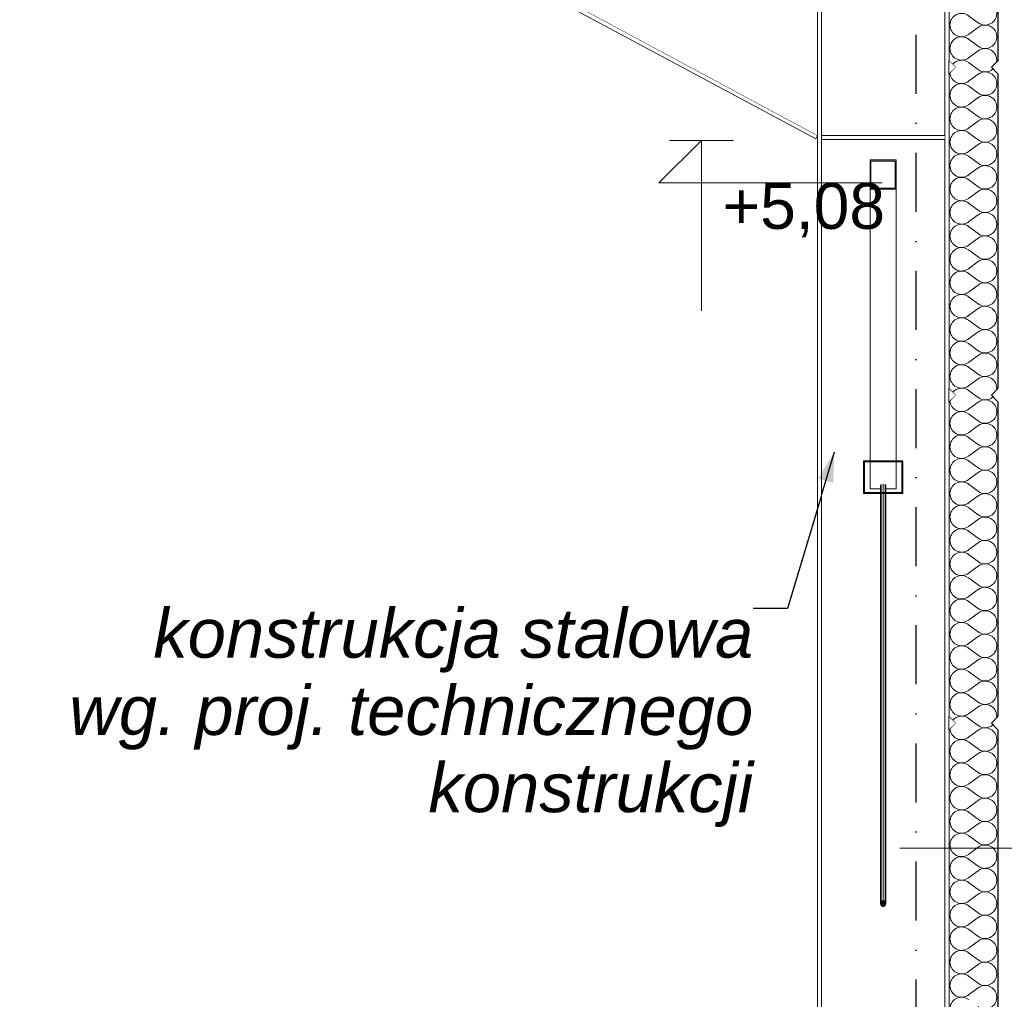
# Model space of a CAD drawing. Header units: millimetres. Extents: x -12989 to 381717, y -50461 to 30884.
# Tile 53 of 63: x 375554 to 378555, y -43503 to -40516. Entities that reach past the tile are written whole.
import ezdxf
from ezdxf.enums import TextEntityAlignment as Align

# ---------------------------------------------------------------- set-up
doc = ezdxf.new("R2010")
doc.units = ezdxf.units.MM
doc.header["$MEASUREMENT"] = 0
doc.linetypes.add('Kropki i Kreski', pattern=[360, 180, -90, 0, -90])
doc.linetypes.add('Wipeout_Contour', pattern=[1000, 0, -1000])
for name, color, linetype in [('A_OZN_ODNOSNIKI', 7, 'Continuous'), ('AS_Belki.Import IFC', 7, 'Continuous'), ('AS_Blachy.Import IFC', 7, 'Continuous'), ('Nowe_04-ŚCIANY DZIAŁOWE', 7, 'Continuous'), ('Nowe_A__SCIANY', 7, 'Continuous'), ('Nowe_A_WYM', 7, 'Continuous'), ('Nowe_Warstwa IFC.Import IFC', 7, 'Continuous')]:
    doc.layers.add(name, color=color, linetype=linetype)
for name, color, linetype, lineweight in [('A_OZN_ODNOSNIKI_Nr_pióra__6', 7, 'Continuous', 13), ('A_OZN_ODNOSNIKI_Nr_pióra__85', 7, 'Continuous', 13), ('AS_Belki.Import IFC_Nr_pióra__1', 7, 'Continuous', 13), ('AS_Belki.Import IFC_Nr_pióra__90', 7, 'Continuous', 13), ('AS_Blachy.Import IFC_Nr_pióra__4', 7, 'Continuous', 13), ('Nowe_A__SCIANY_Nr_pióra__27', 7, 'Continuous', 25), ('Nowe_A_OZN_ODNOSNIKI_Nr_pióra__6', 7, 'Continuous', 13), ('Nowe_A_OZN_ODNOSNIKI_Nr_pióra__85', 7, 'Continuous', 13), ('Nowe_A_WYM_Nr_pióra__1', 7, 'Continuous', 13), ('Nowe_A_WYM_Nr_pióra__45', 7, 'Continuous', 15), ('Nowe_A_WYM_Nr_pióra__85', 7, 'Continuous', 13), ('Nowe_Warstwa IFC.Import IFC_Nr_pióra__1', 7, 'Continuous', 13), ('Nowe_Warstwa IFC.Import IFC_Nr_pióra__25', 7, 'Continuous', 25)]:
    doc.layers.add(name, color=color, linetype=linetype, lineweight=lineweight)
doc.layers.add('Nowe_A__SCIANY_Nr_pióra__174', color=7, linetype='Continuous', lineweight=5, true_color=0x6a6a6a)
doc.styles.add('STYL_AUTOMATYCZNY_1', font='arial.ttf')
doc.styles.add('STYL_AUTOMATYCZNY_5', font='arial.ttf')
doc.styles.add('STYL_AUTOMATYCZNY_6', font='arial.ttf')
doc.styles.add('STYL_AUTOMATYCZNY_7', font='arial.ttf')
doc.dimstyles.new('STYL_AUTOMATYCZNY__3', dxfattribs={"dimtxt": 0.18, "dimasz": 91.2, "dimexe": 0.18, "dimexo": 0.0625, "dimgap": 0, "dimtad": 0, "dimtih": 1, "dimtoh": 1, "dimdec": 4, "dimzin": 0, "dimdsep": 46, "dimcen": 0.09, "dimadec": 0, "dimazin": 0, "dimtfac": 1, "dimtdec": 4, "dimtmove": 0, "dimatfit": 3, "dimldrblk": 'ARROWHEAD_5', "dimfxl": 0, "dimtolj": 1, "dimtzin": 0, "dimarcsym": 0})

# ---------------------------------------------------------------- blocks, each defined once
blk = doc.blocks.new('*X11', base_point=(363535.4, -45960.6))
at = {"layer": 'Nowe_A__SCIANY_Nr_pióra__174', "color": 251, "linetype": 'Continuous', "lineweight": 5, "true_color": 0x6a6a6a}
for p, q in [((378474.7, -40524.9), (378446.1, -40503.4)), ((378474.7, -40539.2), (378446.1, -40560.6)), ((378474.7, -40596.3), (378446.1, -40574.9)), ((378474.7, -40610.6), (378446.1, -40632)), ((378474.7, -40667.7), (378446.1, -40646.3)), ((378474.7, -40682), (378446.1, -40703.4)), ((378474.7, -40739.2), (378446.1, -40717.7)), ((378474.7, -40753.4), (378446.1, -40774.9)), ((378474.7, -40810.6), (378446.1, -40789.2)), ((378474.7, -40824.9), (378446.1, -40846.3)), ((378474.7, -40882), (378446.1, -40860.6)), ((378474.7, -40896.3), (378446.1, -40917.7)), ((378474.7, -40953.4), (378446.1, -40932)), ((378474.7, -40967.7), (378446.1, -40989.2)), ((378474.7, -41024.9), (378446.1, -41003.4)), ((378474.7, -41039.2), (378446.1, -41060.6)), ((378474.7, -41096.3), (378446.1, -41074.9)), ((378474.7, -41110.6), (378446.1, -41132)), ((378474.7, -41167.7), (378446.1, -41146.3)), ((378474.7, -41182), (378446.1, -41203.4)), ((378474.7, -41239.2), (378446.1, -41217.7)), ((378474.7, -41253.4), (378446.1, -41274.9)), ((378474.7, -41310.6), (378446.1, -41289.2)), ((378474.7, -41324.9), (378446.1, -41346.3)), ((378474.7, -41382), (378446.1, -41360.6)), ((378474.7, -41396.3), (378446.1, -41417.7)), ((378474.7, -41453.4), (378446.1, -41432)), ((378474.7, -41467.7), (378446.1, -41489.2)), ((378474.7, -41524.9), (378446.1, -41503.4)), ((378474.7, -41539.2), (378446.1, -41560.6)), ((378474.7, -41596.3), (378446.1, -41574.9)), ((378474.7, -41610.6), (378446.1, -41632)), ((378474.7, -41667.7), (378446.1, -41646.3)), ((378474.7, -41682), (378446.1, -41703.4)), ((378474.7, -41739.2), (378446.1, -41717.7)), ((378474.7, -41753.4), (378446.1, -41774.9)), ((378474.7, -41810.6), (378446.1, -41789.2)), ((378474.7, -41824.9), (378446.1, -41846.3)), ((378474.7, -41882), (378446.1, -41860.6)), ((378474.7, -41896.3), (378446.1, -41917.7)), ((378474.7, -41953.4), (378446.1, -41932)), ((378474.7, -41967.7), (378446.1, -41989.2)), ((378474.7, -42024.9), (378446.1, -42003.4)), ((378474.7, -42039.2), (378446.1, -42060.6)), ((378474.7, -42096.3), (378446.1, -42074.9)), ((378474.7, -42110.6), (378446.1, -42132)), ((378474.7, -42167.7), (378446.1, -42146.3)), ((378474.7, -42182), (378446.1, -42203.4)), ((378474.7, -42239.2), (378446.1, -42217.7)), ((378474.7, -42253.4), (378446.1, -42274.9)), ((378474.7, -42310.6), (378446.1, -42289.2)), ((378474.7, -42324.9), (378446.1, -42346.3)), ((378474.7, -42382), (378446.1, -42360.6)), ((378474.7, -42396.3), (378446.1, -42417.7)), ((378474.7, -42453.4), (378446.1, -42432)), ((378474.7, -42467.7), (378446.1, -42489.2)), ((378474.7, -42524.9), (378446.1, -42503.4)), ((378474.7, -42539.2), (378446.1, -42560.6)), ((378474.7, -42596.3), (378446.1, -42574.9)), ((378474.7, -42610.6), (378446.1, -42632)), ((378474.7, -42667.7), (378446.1, -42646.3)), ((378474.7, -42682), (378446.1, -42703.4)), ((378474.7, -42739.2), (378446.1, -42717.7)), ((378474.7, -42753.4), (378446.1, -42774.9)), ((378474.7, -42810.6), (378446.1, -42789.2)), ((378474.7, -42824.9), (378446.1, -42846.3)), ((378474.7, -42882), (378446.1, -42860.6)), ((378474.7, -42896.3), (378446.1, -42917.7)), ((378474.7, -42953.4), (378446.1, -42932)), ((378474.7, -42967.7), (378446.1, -42989.2)), ((378474.7, -43024.9), (378446.1, -43003.4)), ((378474.7, -43039.2), (378446.1, -43060.6)), ((378474.7, -43096.3), (378446.1, -43074.9)), ((378474.7, -43110.6), (378446.1, -43132)), ((378474.7, -43167.7), (378446.1, -43146.3)), ((378474.7, -43182), (378446.1, -43203.4)), ((378474.7, -43239.2), (378446.1, -43217.7)), ((378474.7, -43253.4), (378446.1, -43274.9)), ((378474.7, -43310.6), (378446.1, -43289.2)), ((378474.7, -43324.9), (378446.1, -43346.3)), ((378474.7, -43382), (378446.1, -43360.6)), ((378474.7, -43396.3), (378446.1, -43417.7)), ((378474.7, -43453.4), (378446.1, -43432)), ((378474.7, -43467.7), (378446.1, -43489.2))]:
    blk.add_line(p, q, dxfattribs=at)
for centre, start, end in [((378496.1, -40496.3), 233.1301, 126.8699), ((378424.7, -40532), 53.1301, 180), ((378424.7, -40532), 180, 306.8699), ((378496.1, -40567.7), 233.1301, 126.8699), ((378424.7, -40603.4), 53.1301, 180), ((378424.7, -40603.4), 180, 306.8699), ((378496.1, -40639.2), 351.2832, 126.8699), ((378424.7, -40674.9), 53.1301, 140.6813), ((378496.1, -40639.2), 233.1301, 312.5684), ((378424.7, -40674.9), 183.3422, 306.8699), ((378496.1, -40710.6), 233.1301, 126.8699), ((378424.7, -40746.3), 53.1301, 180), ((378424.7, -40746.3), 180, 306.8699), ((378496.1, -40782), 233.1301, 126.8699), ((378424.7, -40817.7), 53.1301, 180), ((378424.7, -40817.7), 180, 306.8699), ((378496.1, -40853.4), 233.1301, 126.8699), ((378424.7, -40889.2), 53.1301, 180), ((378424.7, -40889.2), 180, 306.8699), ((378496.1, -40924.9), 233.1301, 126.8699), ((378424.7, -40960.6), 53.1301, 180), ((378424.7, -40960.6), 180, 306.8699), ((378496.1, -40996.3), 233.1301, 126.8699), ((378424.7, -41032), 53.1301, 180), ((378424.7, -41032), 180, 306.8699), ((378496.1, -41067.7), 233.1301, 126.8699), ((378424.7, -41103.4), 53.1301, 180), ((378424.7, -41103.4), 180, 306.8699), ((378496.1, -41139.2), 233.1301, 126.8699), ((378424.7, -41174.9), 53.1301, 180), ((378424.7, -41174.9), 180, 306.8699), ((378496.1, -41210.6), 233.1301, 126.8699), ((378424.7, -41246.3), 53.1301, 180), ((378424.7, -41246.3), 180, 306.8699), ((378496.1, -41282), 233.1301, 126.8699), ((378424.7, -41317.7), 53.1301, 180), ((378424.7, -41317.7), 180, 306.8699), ((378496.1, -41353.4), 233.1301, 126.8699), ((378424.7, -41389.2), 53.1301, 180), ((378424.7, -41389.2), 180, 306.8699), ((378496.1, -41424.9), 233.1301, 126.8699), ((378424.7, -41460.6), 53.1301, 180), ((378424.7, -41460.6), 180, 306.8699), ((378496.1, -41496.3), 233.1301, 126.8699), ((378424.7, -41532), 53.1301, 180), ((378424.7, -41532), 180, 306.8699), ((378496.1, -41567.7), 233.1301, 126.8699), ((378424.7, -41603.4), 53.1301, 180), ((378424.7, -41603.4), 180, 306.8699), ((378496.1, -41639.2), 351.2832, 126.8699), ((378424.7, -41674.9), 53.1301, 140.6813), ((378424.7, -41674.9), 183.3422, 306.8699), ((378496.1, -41639.2), 233.1301, 312.5684), ((378496.1, -41710.6), 233.1301, 126.8699), ((378424.7, -41746.3), 53.1301, 180), ((378424.7, -41746.3), 180, 306.8699), ((378496.1, -41782), 233.1301, 126.8699), ((378424.7, -41817.7), 53.1301, 180), ((378424.7, -41817.7), 180, 306.8699), ((378496.1, -41853.4), 233.1301, 126.8699), ((378424.7, -41889.2), 53.1301, 180), ((378424.7, -41889.2), 180, 306.8699), ((378496.1, -41924.9), 233.1301, 126.8699), ((378424.7, -41960.6), 53.1301, 180), ((378424.7, -41960.6), 180, 306.8699), ((378496.1, -41996.3), 233.1301, 126.8699), ((378424.7, -42032), 53.1301, 180), ((378424.7, -42032), 180, 306.8699), ((378496.1, -42067.7), 233.1301, 126.8699), ((378424.7, -42103.4), 53.1301, 180), ((378424.7, -42103.4), 180, 306.8699), ((378496.1, -42139.2), 233.1301, 126.8699), ((378424.7, -42174.9), 53.1301, 180), ((378424.7, -42174.9), 180, 306.8699), ((378496.1, -42210.6), 233.1301, 126.8699), ((378424.7, -42246.3), 53.1301, 180), ((378424.7, -42246.3), 180, 306.8699), ((378496.1, -42282), 233.1301, 126.8699), ((378424.7, -42317.7), 53.1301, 180), ((378424.7, -42317.7), 180, 306.8699), ((378496.1, -42353.4), 233.1301, 126.8699), ((378424.7, -42389.2), 53.1301, 180), ((378424.7, -42389.2), 180, 306.8699), ((378496.1, -42424.9), 233.1301, 126.8699), ((378424.7, -42460.6), 53.1301, 180), ((378424.7, -42460.6), 180, 306.8699), ((378496.1, -42496.3), 233.1301, 126.8699), ((378424.7, -42532), 53.1301, 180), ((378424.7, -42532), 180, 306.8699), ((378496.1, -42567.7), 233.1301, 126.8699), ((378424.7, -42603.4), 53.1301, 180), ((378424.7, -42603.4), 180, 306.8699), ((378496.1, -42639.2), 351.2832, 126.8699), ((378424.7, -42674.9), 53.1301, 140.6813), ((378424.7, -42674.9), 183.3422, 306.8699), ((378496.1, -42639.2), 233.1301, 312.5684), ((378496.1, -42710.6), 233.1301, 126.8699), ((378424.7, -42746.3), 53.1301, 180), ((378424.7, -42746.3), 180, 306.8699), ((378496.1, -42782), 233.1301, 126.8699), ((378424.7, -42817.7), 53.1301, 180), ((378424.7, -42817.7), 180, 306.8699), ((378496.1, -42853.4), 233.1301, 126.8699), ((378424.7, -42889.2), 53.1301, 180), ((378424.7, -42889.2), 180, 306.8699), ((378496.1, -42924.9), 233.1301, 126.8699), ((378424.7, -42960.6), 53.1301, 180), ((378424.7, -42960.6), 180, 306.8699), ((378496.1, -42996.3), 233.1301, 126.8699), ((378424.7, -43032), 53.1301, 180), ((378424.7, -43032), 180, 306.8699), ((378496.1, -43067.7), 233.1301, 126.8699), ((378424.7, -43103.4), 53.1301, 180), ((378424.7, -43103.4), 180, 306.8699), ((378496.1, -43139.2), 233.1301, 126.8699), ((378424.7, -43174.9), 53.1301, 180), ((378424.7, -43174.9), 180, 306.8699), ((378496.1, -43210.6), 233.1301, 126.8699), ((378424.7, -43246.3), 53.1301, 180), ((378424.7, -43246.3), 180, 306.8699), ((378496.1, -43282), 233.1301, 126.8699), ((378424.7, -43317.7), 53.1301, 180), ((378424.7, -43317.7), 180, 306.8699), ((378496.1, -43353.4), 233.1301, 126.8699), ((378424.7, -43389.2), 53.1301, 180), ((378424.7, -43389.2), 180, 306.8699), ((378496.1, -43424.9), 233.1301, 126.8699), ((378424.7, -43460.6), 53.1301, 180), ((378424.7, -43460.6), 180, 306.8699), ((378496.1, -43496.3), 233.1301, 126.8699), ((378424.7, -43532), 53.1301, 180)]:
    blk.add_arc(centre, 35.7, start, end, dxfattribs=at)
blk = doc.blocks.new('ElemPrzekroju_2_1', base_point=(363535.4, -45960.6))
at = {"color": 254, "linetype": 'Wipeout_Contour', "lineweight": 0, "ltscale": 13711763.05089713}
blk.add_wipeout([(378535.4, -40640.6), (378535.4, -40104.9), (378385.4, -40064.8), (378385.4, -40640.6), (378405.4, -40660.6), (378385.4, -40680.6), (378385.4, -41640.6), (378405.4, -41660.6), (378385.4, -41680.6), (378385.4, -42640.6), (378405.4, -42660.6), (378385.4, -42680.6), (378385.4, -43640.6), (378405.4, -43660.6), (378385.4, -43680.6), (378385.4, -44640.6), (378405.4, -44660.6), (378385.4, -44680.6), (378385.4, -45640.6), (378405.4, -45660.6), (378515.4, -45660.6), (378535.4, -45640.6), (378535.4, -44680.6), (378515.4, -44660.6), (378535.4, -44640.6), (378535.4, -43680.6), (378515.4, -43660.6), (378535.4, -43640.6), (378535.4, -42680.6), (378515.4, -42660.6), (378535.4, -42640.6), (378535.4, -41680.6), (378515.4, -41660.6), (378535.4, -41640.6), (378535.4, -40680.6), (378515.4, -40660.6)], dxfattribs=at).dxf.layer = 'Nowe_A__SCIANY'
at = {"layer": 'Nowe_A__SCIANY_Nr_pióra__27', "color": 7, "linetype": 'Continuous', "lineweight": 25}
for p, q in [((378385.4, -40064.8), (378385.4, -40640.6)), ((378535.4, -40104.9), (378535.4, -40640.6)), ((378385.4, -40640.6), (378405.4, -40660.6)), ((378405.4, -40660.6), (378385.4, -40680.6)), ((378535.4, -40640.6), (378515.4, -40660.6)), ((378515.4, -40660.6), (378535.4, -40680.6)), ((378385.4, -40680.6), (378385.4, -41640.6)), ((378535.4, -40680.6), (378535.4, -41640.6)), ((378385.4, -41640.6), (378405.4, -41660.6)), ((378535.4, -41640.6), (378515.4, -41660.6)), ((378405.4, -41660.6), (378385.4, -41680.6)), ((378385.4, -41680.6), (378385.4, -42640.6)), ((378515.4, -41660.6), (378535.4, -41680.6)), ((378535.4, -41680.6), (378535.4, -42640.6)), ((378385.4, -42640.6), (378405.4, -42660.6)), ((378535.4, -42640.6), (378515.4, -42660.6)), ((378405.4, -42660.6), (378385.4, -42680.6)), ((378515.4, -42660.6), (378535.4, -42680.6)), ((378385.4, -42680.6), (378385.4, -43640.6)), ((378535.4, -42680.6), (378535.4, -43640.6))]:
    blk.add_line(p, q, dxfattribs=at)
at = {"layer": 'Nowe_A__SCIANY', "lineweight": 0}
blk.add_blockref('*X11', (363535.4, -45960.6), dxfattribs=at)
blk = doc.blocks.new('ElemPrzekroju_19_1', base_point=(363535.4, -45960.6))
at = {"color": 254, "linetype": 'Wipeout_Contour', "lineweight": 0, "ltscale": 18532288.84054093}
blk.add_wipeout([(364085.4, -40868.8), (364085.4, -45960.6), (365405.4, -45960.6), (365385.4, -45940.6), (365385.4, -44980.6), (365405.4, -44960.6), (365385.4, -44940.6), (365385.4, -43980.6), (365405.4, -43960.6), (365385.4, -43940.6), (365385.4, -42980.6), (365405.4, -42960.6), (365385.4, -42940.6), (365385.4, -42890.6), (365535.4, -42890.6), (365535.4, -42940.6), (365515.4, -42960.6), (365535.4, -42980.6), (365535.4, -43940.6), (365515.4, -43960.6), (365535.4, -43980.6), (365535.4, -44940.6), (365515.4, -44960.6), (365535.4, -44980.6), (365535.4, -45940.6), (365515.4, -45960.6), (368165.8, -45960.6), (368165.8, -43900.6), (369175.8, -43900.6), (369175.8, -45960.6), (377985.4, -45960.6), (377985.4, -40868.8), (377979.8, -40879.2), (376871, -40282.5), (376876.7, -40272), (376874.1, -40270.6), (376865.7, -40301.8), (376827, -40291.4), (376832.2, -40272.1), (371041.4, -38720.5), (371041.4, -38736.8), (371029.4, -38736.8), (371029.4, -38720.5), (365238.6, -40272.1), (365243.8, -40291.4), (365205.1, -40301.8), (365196.8, -40270.6), (365194.1, -40272), (365199.8, -40282.5), (364091, -40879.2)], dxfattribs=at).dxf.layer = 'Nowe_04-ŚCIANY DZIAŁOWE'
at = {"color": 254, "linetype": 'Wipeout_Contour', "lineweight": 0, "ltscale": 1141711.75193866}
blk.add_wipeout([(378385.4, -40640.6), (378385.4, -40680.6), (378405.4, -40660.6)], dxfattribs=at).dxf.layer = 'Nowe_04-ŚCIANY DZIAŁOWE'
at = {"color": 254, "linetype": 'Wipeout_Contour', "lineweight": 0, "ltscale": 1142036.170706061}
blk.add_wipeout([(378385.4, -41640.6), (378385.4, -41680.6), (378405.4, -41660.6)], dxfattribs=at).dxf.layer = 'Nowe_04-ŚCIANY DZIAŁOWE'
at = {"color": 254, "linetype": 'Wipeout_Contour', "lineweight": 0, "ltscale": 1142368.375689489}
blk.add_wipeout([(378385.4, -42680.6), (378405.4, -42660.6), (378385.4, -42640.6)], dxfattribs=at).dxf.layer = 'Nowe_04-ŚCIANY DZIAŁOWE'
blk = doc.blocks.new('ElemPrzekroju_64_1', base_point=(363535.4, -45960.6))
at = {"color": 254, "linetype": 'Wipeout_Contour', "lineweight": 0, "ltscale": 4563617.158161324}
blk.add_wipeout([(377997.4, -40317.2), (378135.4, -40354.2), (378135.4, -40335.2), (378235.4, -40335.2), (378235.4, -40435.2), (378135.4, -40435.2), (378135.4, -40370.8), (377997.4, -40333.8), (377997.4, -40868.6), (378373.4, -40868.6), (378373.4, -40324.8), (377997.4, -40224.1)], dxfattribs=at).dxf.layer = 'AS_Blachy.Import IFC'
at = {"color": 254, "linetype": 'Wipeout_Contour', "lineweight": 0, "ltscale": 2282803.086971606}
blk.add_wipeout([(378128.4, -41957.6), (378177.4, -41957.6), (378177.4, -41946.4), (378145.4, -41946.4), (378145.4, -41863.6), (378128.4, -41863.6)], dxfattribs=at).dxf.layer = 'AS_Blachy.Import IFC'
at = {"color": 254, "linetype": 'Wipeout_Contour', "lineweight": 0, "ltscale": 2283219.922804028}
blk.add_wipeout([(378193.4, -41957.6), (378242.4, -41957.6), (378242.4, -41863.6), (378225.4, -41863.6), (378225.4, -41946.4), (378193.4, -41946.4)], dxfattribs=at).dxf.layer = 'AS_Blachy.Import IFC'
at = {"layer": 'AS_Blachy.Import IFC_Nr_pióra__4', "color": 7, "linetype": 'Continuous', "lineweight": 13}
blk.add_line((378370.6, -40324), (378373.4, -40324.8), dxfattribs=at)
at = {"color": 254, "linetype": 'Wipeout_Contour', "lineweight": 0, "ltscale": 4183584.413612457}
blk.add_wipeout([(378138.4, -40355), (378182.2, -40366.7), (378187.9, -40370.7), (378189, -40376.9), (378185, -40381.6), (378178, -40382.2), (378138.4, -40371.6), (378138.4, -40432.2), (378232.4, -40432.2), (378232.4, -40338.2), (378138.4, -40338.2)], dxfattribs=at).dxf.layer = 'AS_Blachy.Import IFC'
blk = doc.blocks.new('ElemPrzekroju_66_1', base_point=(363535.4, -45960.6))
at = {"color": 254, "linetype": 'Wipeout_Contour', "lineweight": 0, "ltscale": 2664792.590717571}
blk.add_wipeout([(378373.4, -40313.4), (378373.4, -45660.6), (378385.4, -45660.6), (378385.4, -40104.1), (378373.4, -40104.1), (378373.4, -40312.4), (378373.7, -40312.4)], dxfattribs=at).dxf.layer = 'AS_Blachy.Import IFC'
at = {"layer": 'AS_Blachy.Import IFC_Nr_pióra__4', "color": 7, "linetype": 'Continuous', "lineweight": 13}
for p, q in [((378373.4, -40313.4), (378373.4, -45660.6)), ((378385.4, -40640.6), (378385.4, -40680.6)), ((378385.4, -41640.6), (378385.4, -41680.6)), ((378385.4, -42640.6), (378385.4, -42680.6))]:
    blk.add_line(p, q, dxfattribs=at)
blk = doc.blocks.new('ElemPrzekroju_72_1', base_point=(363535.4, -45960.6))
at = {"color": 254, "linetype": 'Wipeout_Contour', "lineweight": 0, "ltscale": 1518412.399633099}
blk.add_wipeout([(376871, -40282.5), (377979.8, -40879.2), (377985.5, -40868.6), (376876.7, -40272)], dxfattribs=at).dxf.layer = 'AS_Blachy.Import IFC'
at = {"layer": 'AS_Blachy.Import IFC_Nr_pióra__4', "color": 7, "linetype": 'Continuous', "lineweight": 13}
for p, q in [((376876.7, -40272), (376871, -40282.5)), ((377985.4, -40868.6), (376876.7, -40272)), ((377979.8, -40879.2), (376871, -40282.5)), ((377985.4, -40868.8), (377979.8, -40879.2)), ((377985.5, -40868.6), (377985.4, -40868.6)), ((377985.5, -40868.6), (377985.4, -40868.8))]:
    blk.add_line(p, q, dxfattribs=at)
blk = doc.blocks.new('ElemPrzekroju_73_1', base_point=(363535.4, -45960.6))
at = {"color": 254, "linetype": 'Wipeout_Contour', "lineweight": 0, "ltscale": 8723688.518484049}
blk.add_wipeout([(376882.2, -40240), (376874, -40270.6), (377985.4, -40868.6), (377985.4, -40330.6), (377148.8, -40106.4), (377143.1, -40102.4), (377141.9, -40096.3), (377146, -40091.5), (377152.9, -40090.9), (377985.4, -40314), (377985.4, -40220.8), (376960.9, -39946.3), (376952.6, -39977.2), (376972, -39982.4), (376966.3, -40003.7), (376947, -39998.5), (376920.3, -40098), (376939.6, -40103.2), (376933.9, -40124.4), (376914.6, -40119.2), (376887.9, -40218.7), (376907.3, -40223.9), (376901.6, -40245.1)], dxfattribs=at).dxf.layer = 'AS_Blachy.Import IFC'
at = {"layer": 'AS_Blachy.Import IFC_Nr_pióra__4', "color": 7, "linetype": 'Continuous', "lineweight": 13}
for p, q in [((377985.4, -40220.8), (377985.4, -40224.1)), ((376876.7, -40272), (376874, -40270.6))]:
    blk.add_line(p, q, dxfattribs=at)
blk = doc.blocks.new('ElemPrzekroju_76_1', base_point=(363535.4, -45960.6))
at = {"color": 254, "linetype": 'Wipeout_Contour', "lineweight": 0, "ltscale": 1521551.488387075}
blk.add_wipeout([(378373.4, -40868.6), (377997.4, -40868.6), (377997.4, -40880.6), (378373.4, -40880.6)], dxfattribs=at).dxf.layer = 'AS_Blachy.Import IFC'
at = {"layer": 'AS_Blachy.Import IFC_Nr_pióra__4', "color": 7, "linetype": 'Continuous', "lineweight": 13}
for p, q in [((378373.4, -40868.6), (377997.4, -40868.6)), ((378373.4, -40880.6), (377997.4, -40880.6))]:
    blk.add_line(p, q, dxfattribs=at)
blk = doc.blocks.new('ElemPrzekroju_82_1', base_point=(363535.4, -45960.6))
at = {"color": 254, "linetype": 'Wipeout_Contour', "lineweight": 0, "ltscale": 2662391.458770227}
blk.add_wipeout([(377985.4, -40330.6), (377985.4, -40868.6), (377985.5, -40868.6), (377985.4, -40868.8), (377985.4, -45960.6), (377997.4, -45960.6), (377997.4, -40333.8)], dxfattribs=at).dxf.layer = 'AS_Blachy.Import IFC'
at = {"layer": 'AS_Blachy.Import IFC_Nr_pióra__4', "color": 7, "linetype": 'Continuous', "lineweight": 13}
for p, q in [((377985.4, -40868.6), (377985.4, -40330.6)), ((377997.4, -45960.6), (377997.4, -40333.8)), ((377985.4, -40868.8), (377985.4, -40868.6)), ((377985.4, -45960.6), (377985.4, -40868.8))]:
    blk.add_line(p, q, dxfattribs=at)
blk = doc.blocks.new('ElemPrzekroju_119_1', base_point=(363535.4, -45960.6))
at = {"color": 254, "linetype": 'Wipeout_Contour', "lineweight": 0, "ltscale": 1521600.384877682}
blk.add_wipeout([(378148.4, -41029.6), (378222.4, -41029.6), (378222.4, -40946.8), (378148.4, -40946.8)], dxfattribs=at).dxf.layer = 'AS_Belki.Import IFC'
at = {"layer": 'AS_Belki.Import IFC_Nr_pióra__1', "color": 7, "linetype": 'Continuous', "lineweight": 13}
for p, q in [((378225.4, -40943.4), (378145.4, -40943.4)), ((378222.4, -40946.8), (378148.4, -40946.8))]:
    blk.add_line(p, q, dxfattribs=at)
at = {"color": 254, "linetype": 'Wipeout_Contour', "lineweight": 0, "ltscale": 1521800.005223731}
blk.add_wipeout([(378225.4, -41860.6), (378225.4, -41032.9), (378145.4, -41032.9), (378145.4, -41860.6)], dxfattribs=at).dxf.layer = 'AS_Belki.Import IFC'
at = {"layer": 'AS_Belki.Import IFC', "linetype": 'Continuous', "lineweight": 0, "true_color": 0x000000}
h = blk.add_hatch(color=18, dxfattribs=at)
h.paths.add_polyline_path([(378145.4, -40943.4), (378145.4, -41032.9), (378225.4, -41032.9), (378225.4, -40943.4)])
h.paths.add_polyline_path([(378222.4, -41029.6), (378148.4, -41029.6), (378148.4, -40946.8), (378222.4, -40946.8)], flags=0)
at = {"layer": 'AS_Belki.Import IFC_Nr_pióra__1', "color": 7, "linetype": 'Continuous', "lineweight": 13}
for p, q in [((378145.4, -40943.4), (378145.4, -41032.9)), ((378148.4, -40946.8), (378148.4, -41029.6)), ((378222.4, -40946.8), (378222.4, -41029.6)), ((378225.4, -40943.4), (378225.4, -41032.9)), ((378225.4, -41032.9), (378145.4, -41032.9)), ((378222.4, -41029.6), (378148.4, -41029.6))]:
    blk.add_line(p, q, dxfattribs=at)
at = {"color": 254, "linetype": 'Wipeout_Contour', "lineweight": 0, "ltscale": 4185525.5303744}
blk.add_wipeout([(378145.4, -41863.6), (378145.4, -41946.4), (378177.4, -41946.4), (378177.4, -41936.8), (378179.7, -41933.9), (378185.4, -41932.7), (378191.1, -41933.9), (378193.4, -41936.8), (378193.4, -41946.4), (378225.4, -41946.4), (378225.4, -41863.6)], dxfattribs=at).dxf.layer = 'AS_Belki.Import IFC'
at = {"layer": 'AS_Belki.Import IFC_Nr_pióra__90', "color": 7, "linetype": 'Continuous', "lineweight": 13}
for p, q in [((378145.4, -41032.9), (378145.4, -41860.6)), ((378225.4, -41032.9), (378225.4, -41860.6)), ((378145.4, -41863.6), (378145.4, -41946.4)), ((378225.4, -41863.6), (378225.4, -41946.4)), ((378177.4, -41946.4), (378145.4, -41946.4)), ((378177.4, -41936.8), (378179.7, -41933.9)), ((378179.7, -41933.9), (378185.4, -41932.7)), ((378185.4, -41932.7), (378191.1, -41933.9)), ((378191.1, -41933.9), (378193.4, -41936.8)), ((378225.4, -41946.4), (378193.4, -41946.4))]:
    blk.add_line(p, q, dxfattribs=at)
blk = doc.blocks.new('ElemPrzekroju_121_1', base_point=(363535.4, -45960.6))
at = {"color": 254, "linetype": 'Wipeout_Contour', "lineweight": 0, "ltscale": 1522291.024530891}
blk.add_wipeout([(378179.7, -41960.6), (378179.7, -43203.8), (378185.4, -43200.9), (378185.4, -41960.6)], dxfattribs=at).dxf.layer = 'AS_Belki.Import IFC'
at = {"color": 254, "linetype": 'Wipeout_Contour', "lineweight": 0, "ltscale": 1522276.236696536}
blk.add_wipeout([(378177.4, -41960.6), (378177.4, -43210.7), (378179.7, -43203.8), (378179.7, -41960.6)], dxfattribs=at).dxf.layer = 'AS_Belki.Import IFC'
at = {"color": 254, "linetype": 'Wipeout_Contour', "lineweight": 0, "ltscale": 1522313.509834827}
blk.add_wipeout([(378185.4, -41960.6), (378185.4, -43200.9), (378191.1, -43203.8), (378191.1, -41960.6)], dxfattribs=at).dxf.layer = 'AS_Belki.Import IFC'
at = {"color": 254, "linetype": 'Wipeout_Contour', "lineweight": 0, "ltscale": 1522330.520989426}
blk.add_wipeout([(378191.1, -41960.6), (378191.1, -43203.8), (378193.4, -43210.7), (378193.4, -41960.6)], dxfattribs=at).dxf.layer = 'AS_Belki.Import IFC'
at = {"layer": 'AS_Belki.Import IFC', "linetype": 'Continuous', "lineweight": 0, "true_color": 0x000000}
blk.add_hatch(color=18, dxfattribs=at).paths.add_polyline_path([(378185.4, -43200.9), (378179.7, -43203.8), (378177.4, -43210.7), (378179.7, -43217.6), (378185.4, -43220.5), (378191.1, -43217.6), (378193.4, -43210.7), (378191.1, -43203.8)])
at = {"layer": 'AS_Belki.Import IFC_Nr_pióra__1', "color": 7, "linetype": 'Continuous', "lineweight": 13}
for p, q in [((378179.7, -43203.8), (378177.4, -43210.7)), ((378177.4, -43210.7), (378179.7, -43217.6)), ((378185.4, -43200.9), (378179.7, -43203.8)), ((378185.4, -43200.9), (378191.1, -43203.8)), ((378191.1, -43203.8), (378193.4, -43210.7)), ((378193.4, -43210.7), (378191.1, -43217.6)), ((378179.7, -43217.6), (378185.4, -43220.5)), ((378191.1, -43217.6), (378185.4, -43220.5))]:
    blk.add_line(p, q, dxfattribs=at)
at = {"color": 254, "linetype": 'Wipeout_Contour', "lineweight": 0, "ltscale": 1522006.476224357}
blk.add_wipeout([(378179.7, -41957.6), (378185.4, -41957.6), (378185.4, -41932.7), (378179.7, -41933.9)], dxfattribs=at).dxf.layer = 'AS_Belki.Import IFC'
at = {"color": 254, "linetype": 'Wipeout_Contour', "lineweight": 0, "ltscale": 1521991.029954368}
blk.add_wipeout([(378177.4, -41957.6), (378179.7, -41957.6), (378179.7, -41933.9), (378177.4, -41936.8)], dxfattribs=at).dxf.layer = 'AS_Belki.Import IFC'
at = {"color": 254, "linetype": 'Wipeout_Contour', "lineweight": 0, "ltscale": 1522028.965734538}
blk.add_wipeout([(378191.1, -41933.9), (378185.4, -41932.7), (378185.4, -41957.6), (378191.1, -41957.6)], dxfattribs=at).dxf.layer = 'AS_Belki.Import IFC'
at = {"color": 254, "linetype": 'Wipeout_Contour', "lineweight": 0, "ltscale": 1522045.324419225}
blk.add_wipeout([(378193.4, -41936.8), (378191.1, -41933.9), (378191.1, -41957.6), (378193.4, -41957.6)], dxfattribs=at).dxf.layer = 'AS_Belki.Import IFC'
at = {"layer": 'AS_Belki.Import IFC_Nr_pióra__90', "color": 7, "linetype": 'Continuous', "lineweight": 13}
for p, q in [((378177.4, -41957.6), (378177.4, -41936.8)), ((378179.7, -41957.6), (378179.7, -41933.9)), ((378185.4, -41957.6), (378185.4, -41932.7)), ((378191.1, -41957.6), (378191.1, -41933.9)), ((378193.4, -41957.6), (378193.4, -41936.8)), ((378177.4, -43210.7), (378177.4, -41960.6)), ((378179.7, -43203.8), (378179.7, -41960.6)), ((378185.4, -43200.9), (378185.4, -41960.6)), ((378191.1, -43203.8), (378191.1, -41960.6)), ((378193.4, -43210.7), (378193.4, -41960.6))]:
    blk.add_line(p, q, dxfattribs=at)
blk = doc.blocks.new('ElemPrzekroju_125_1', base_point=(363535.4, -45960.6))
at = {"layer": 'AS_Belki.Import IFC', "linetype": 'Continuous', "lineweight": 0, "true_color": 0x000000}
h = blk.add_hatch(color=18, dxfattribs=at)
h.paths.add_polyline_path([(378125.4, -41860.6), (378125.4, -41960.6), (378245.4, -41960.6), (378245.4, -41860.6)])
h.paths.add_polyline_path([(378128.4, -41957.6), (378128.4, -41863.6), (378242.4, -41863.6), (378242.4, -41957.6)], flags=0)
at = {"layer": 'AS_Belki.Import IFC_Nr_pióra__1', "color": 7, "linetype": 'Continuous', "lineweight": 13}
for p, q in [((378125.4, -41860.6), (378125.4, -41960.6)), ((378245.4, -41860.6), (378125.4, -41860.6)), ((378128.4, -41863.6), (378128.4, -41957.6)), ((378242.4, -41863.6), (378128.4, -41863.6)), ((378242.4, -41863.6), (378242.4, -41957.6)), ((378245.4, -41860.6), (378245.4, -41960.6)), ((378245.4, -41960.6), (378125.4, -41960.6)), ((378242.4, -41957.6), (378128.4, -41957.6))]:
    blk.add_line(p, q, dxfattribs=at)
blk = doc.blocks.new('Standardowy znacznik osi[7]_1', base_point=(378285.4, -35960.6))
at = {"layer": 'Nowe_Warstwa IFC.Import IFC_Nr_pióra__25', "color": 7, "linetype": 'Kropki i Kreski', "lineweight": 25}
blk.add_line((378285.4, -36960.6), (378285.4, -48960.6), dxfattribs=at)
at = {"layer": 'Nowe_Warstwa IFC.Import IFC_Nr_pióra__1', "color": 7, "lineweight": 13, "style": 'STYL_AUTOMATYCZNY_1'}
for tag, p in [('AC_MarkerText_1_0', (378285.4, -35623.1)), ('AC_MarkerText_1_1', (378285.4, -50123.1))]:
    blk.add_attdef(tag, text='', height=175, rotation=360, dxfattribs=at).set_placement(p, align=Align.TOP_CENTER)
blk = doc.blocks.new('Wymiary_13_1', base_point=(377631.3, -40883.5))
at = {"layer": 'Nowe_A_WYM_Nr_pióra__45', "color": 7, "linetype": 'Continuous', "lineweight": 15}
for p, q in [((377631.3, -40883.5), (377501.3, -41013.5)), ((377631.3, -40883.5), (377631.3, -41403.5)), ((377501.3, -41013.5), (377631.3, -41013.5)), ((377631.3, -41013.5), (378182.1, -41013.5))]:
    blk.add_line(p, q, dxfattribs=at)
at = {"layer": 'Nowe_A_WYM_Nr_pióra__85', "color": 7, "linetype": 'Continuous', "lineweight": 13}
for q in [(377533.8, -40883.5), (377728.8, -40883.5)]:
    blk.add_line((377631.3, -40883.5), q, dxfattribs=at)
at = {"layer": 'Nowe_A_WYM_Nr_pióra__1', "color": 7, "lineweight": 13, "insert": (377696.3, -41179.5), "char_height": 140, "attachment_point": 7, "style": 'STYL_AUTOMATYCZNY_5'}
blk.add_mtext('\\A1;{\\pql;\\fArial|b0|i0|c238|p0;\\W1.000000;+5,08}', dxfattribs=at)
blk = doc.blocks.new('Etykieta_5_1', base_point=(378535.4, -43041.6))
at = {"color": 254, "linetype": 'Wipeout_Contour', "lineweight": 0, "ltscale": 9153841.093045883}
blk.add_wipeout([(378835.4, -42769.7), (378835.4, -43313.6), (378835.4, -43313.6), (378842.2, -43339.1), (378860.9, -43357.8), (378886.5, -43364.6), (378886.5, -43364.6), (379060.6, -43364.6), (379060.6, -43364.6), (379086.2, -43357.8), (379104.9, -43339.1), (379111.7, -43313.6), (379111.7, -43313.6), (379111.7, -42769.7), (379111.7, -42769.7), (379104.9, -42744.2), (379086.2, -42725.5), (379060.6, -42718.6), (379060.6, -42718.6), (378886.5, -42718.6), (378886.5, -42718.6), (378860.9, -42725.5), (378842.2, -42744.2)], dxfattribs=at).dxf.layer = 'A_OZN_ODNOSNIKI'
at = {"layer": 'A_OZN_ODNOSNIKI_Nr_pióra__85', "color": 7, "linetype": 'Continuous', "lineweight": 13}
for p, q in [((378235.9, -43041.6), (378834.9, -43041.6)), ((378834.9, -43041.6), (378835.4, -43041.6))]:
    blk.add_line(p, q, dxfattribs=at)
at = {"layer": 'A_OZN_ODNOSNIKI_Nr_pióra__85', "color": 7, "linetype": 'Continuous', "lineweight": 13, "flags": 128}
blk.add_lwpolyline([(378835.4, -42769.7, -0.414214), (378886.5, -42718.6), (379060.6, -42718.6, -0.414214), (379111.7, -42769.7), (379111.7, -43313.6, -0.414214), (379060.6, -43364.6), (378886.5, -43364.6, -0.414214), (378835.4, -43313.6)], format="xyb", close=True, dxfattribs=at)
at = {"layer": 'A_OZN_ODNOSNIKI_Nr_pióra__6', "color": 7, "lineweight": 13, "insert": (378901.3, -43259.6), "char_height": 130, "attachment_point": 1, "rotation": 90, "style": 'STYL_AUTOMATYCZNY_6'}
blk.add_mtext('\\A1;{\\pql;\\pt0,6000;\\fArial|b1|i1|c238|p0;\\W1.000000;SZ-1\\fArial|b1|i1|c238|p0;\\W1.000000;\\A1{\\H.66x;\\S^  ;}\\fArial|b1|i1|c238|p0;\\W1.000000;\\fArial|b1|i1|c238|p0;\\W1.000000;\\A1{\\H.66x;\\S^  ;}\\fArial|b1|i1|c238|p0;\\W1.000000; \\fArial|b1|i1|c238|p0;\\W1.000000;\\fArial|b1|i1|c238|p0;\\W1.000000;\\fArial|b1|i1|c238|p0;\\W1.000000;\\fArial|b1|i1|c238|p0;\\W1.000000;\\fArial|b1|i1|c238|p0;\\W1.000000;\\fArial|b1|i1|c238|p0;\\W1.000000;\\fArial|b1|i1|c238|p0;\\W1.000000;\\fArial|b1|i1|c238|p0;\\W1.000000;\\fArial|b1|i1|c238|p0;\\W1.000000;\\fArial|b1|i1|c238|p0;\\W1.000000;\\fArial|b1|i1|c238|p0;\\W1.000000;\\fArial|b1|i1|c238|p0;\\W1.000000;\\fArial|b1|i1|c238|p0;\\W1.000000;\\fArial|b1|i1|c238|p0;\\W1.000000;\\fArial|b1|i1|c238|p0;\\W1.000000;\\fArial|b1|i1|c238|p0;\\W1.000000;\\fArial|b1|i1|c238|p0;\\W1.000000;\\fArial|b1|i1|c238|p0;\\W1.000000;\\fArial|b1|i1|c238|p0;\\W1.000000;\\fArial|b1|i1|c238|p0;\\W1.000000;\\fArial|b1|i1|c238|p0;\\W1.000000;\\fArial|b1|i1|c238|p0;\\W1.000000;\\fArial|b1|i1|c238|p0;\\W1.000000;\\fArial|b1|i1|c238|p0;\\W1.000000;\\fArial|b1|i1|c238|p0;\\W1.000000;\\fArial|b1|i1|c238|p0;\\W1.000000;\\fArial|b1|i1|c238|p0;\\W1.000000;\\fArial|b1|i1|c238|p0;\\W1.000000;\\fArial|b1|i1|c238|p0;\\W1.000000;\\fArial|b1|i1|c238|p0;\\W1.000000;\\fArial|b1|i1|c238|p0;\\W1.000000;\\fArial|b1|i1|c238|p0;\\W1.000000;\\fArial|b1|i1|c238|p0;\\W1.000000;\\fArial|b1|i1|c238|p0;\\W1.000000;\\fArial|b1|i1|c238|p0;\\W1.000000;\\fArial|b1|i1|c238|p0;\\W1.000000;\\fArial|b1|i1|c238|p0;\\W1.000000;\\fArial|b1|i1|c238|p0;\\W1.000000;\\fArial|b1|i1|c238|p0;\\W1.000000;\\fArial|b1|i1|c238|p0;\\W1.000000;\\fArial|b1|i1|c238|p0;\\W1.000000;\\fArial|b1|i1|c238|p0;\\W1.000000;\\fArial|b1|i1|c238|p0;\\W1.000000;}', dxfattribs=at)
blk = doc.blocks.new('ARROWHEAD_5')
at = {"linetype": 'Continuous', "lineweight": 0}
blk.add_hatch(color=0, dxfattribs=at).paths.add_polyline_path([(-1, 0.2679), (0, 0), (-1, -0.2679)])
at = {"color": 0, "linetype": 'Continuous', "lineweight": 0}
blk.add_line((0, 0), (-1, 0), dxfattribs=at)

msp = doc.modelspace()

# ---------------------------------------------------------------- block references
at = {"layer": 'Nowe_A__SCIANY', "lineweight": 0}
msp.add_blockref('ElemPrzekroju_2_1', (363535.4, -45960.6), dxfattribs=at)

# ---------------------------------------------------------------- next in the draw order: block references
at = {"layer": 'Nowe_04-ŚCIANY DZIAŁOWE', "lineweight": 0}
msp.add_blockref('ElemPrzekroju_19_1', (363535.4, -45960.6), dxfattribs=at)

# ---------------------------------------------------------------- next in the draw order: block references
at = {"layer": 'AS_Blachy.Import IFC', "lineweight": 0}
msp.add_blockref('ElemPrzekroju_64_1', (363535.4, -45960.6), dxfattribs=at)

# ---------------------------------------------------------------- next in the draw order: texts
at = {"layer": 'Nowe_A_OZN_ODNOSNIKI_Nr_pióra__6', "color": 7, "linetype": 'Continuous', "lineweight": 13, "insert": (377789.3, -42311.1), "char_height": 150, "width": 2736.939, "attachment_point": 3, "line_spacing_factor": 0.941614, "style": 'STYL_AUTOMATYCZNY_7'}
msp.add_mtext('\\A1;{\\pqr;\\fArial|b0|i1|c238|p0;\\W1.000000;konstrukcja stalowa\\P\\pqr;\\fArial|b0|i1|c238|p0;\\W1.000000;wg. proj. technicznego konstrukcji}', dxfattribs=at)

# ---------------------------------------------------------------- next in the draw order: block references
at = {"layer": 'AS_Belki.Import IFC', "lineweight": 0}
msp.add_blockref('ElemPrzekroju_119_1', (363535.4, -45960.6), dxfattribs=at)
at = {"layer": 'AS_Blachy.Import IFC', "lineweight": 0}
for name in ['ElemPrzekroju_66_1', 'ElemPrzekroju_72_1']:
    msp.add_blockref(name, (363535.4, -45960.6), dxfattribs=at)

# ---------------------------------------------------------------- next in the draw order: block references
at = {"layer": 'AS_Belki.Import IFC', "lineweight": 0}
msp.add_blockref('ElemPrzekroju_121_1', (363535.4, -45960.6), dxfattribs=at)
at = {"layer": 'AS_Blachy.Import IFC', "lineweight": 0}
msp.add_blockref('ElemPrzekroju_73_1', (363535.4, -45960.6), dxfattribs=at)

# ---------------------------------------------------------------- next in the draw order: block references
at = {"layer": 'AS_Belki.Import IFC', "lineweight": 0}
msp.add_blockref('ElemPrzekroju_125_1', (363535.4, -45960.6), dxfattribs=at)
at = {"layer": 'AS_Blachy.Import IFC', "lineweight": 0}
msp.add_blockref('ElemPrzekroju_76_1', (363535.4, -45960.6), dxfattribs=at)

# ---------------------------------------------------------------- next in the draw order: block references
msp.add_blockref('ElemPrzekroju_82_1', (363535.4, -45960.6), dxfattribs=at)
at = {"layer": 'Nowe_Warstwa IFC.Import IFC', "color": 7, "linetype": 'Continuous', "lineweight": 13}
msp.add_blockref('Standardowy znacznik osi[7]_1', (378285.4, -35960.6), dxfattribs=at)

# ---------------------------------------------------------------- next in the draw order: block references
at = {"layer": 'A_OZN_ODNOSNIKI', "color": 7, "linetype": 'Continuous', "lineweight": 13}
msp.add_blockref('Etykieta_5_1', (378535.4, -43041.6), dxfattribs=at)
at = {"layer": 'Nowe_A_WYM', "color": 7, "linetype": 'Continuous', "lineweight": 13}
msp.add_blockref('Wymiary_13_1', (377631.3, -40883.5), dxfattribs=at)

# ---------------------------------------------------------------- next in the draw order: leaders
at = {"layer": 'Nowe_A_OZN_ODNOSNIKI_Nr_pióra__85', "color": 7, "linetype": 'Continuous', "lineweight": 13, "annotation_type": 0, "has_hookline": 1, "hookline_direction": 1, "text_width": 2063.4}
msp.add_leader([(378036.5, -41834.6), (377893.6, -42311.1), (377789.3, -42311.1)], dimstyle='STYL_AUTOMATYCZNY__3', dxfattribs=at)

doc.saveas('drawing.dxf')
